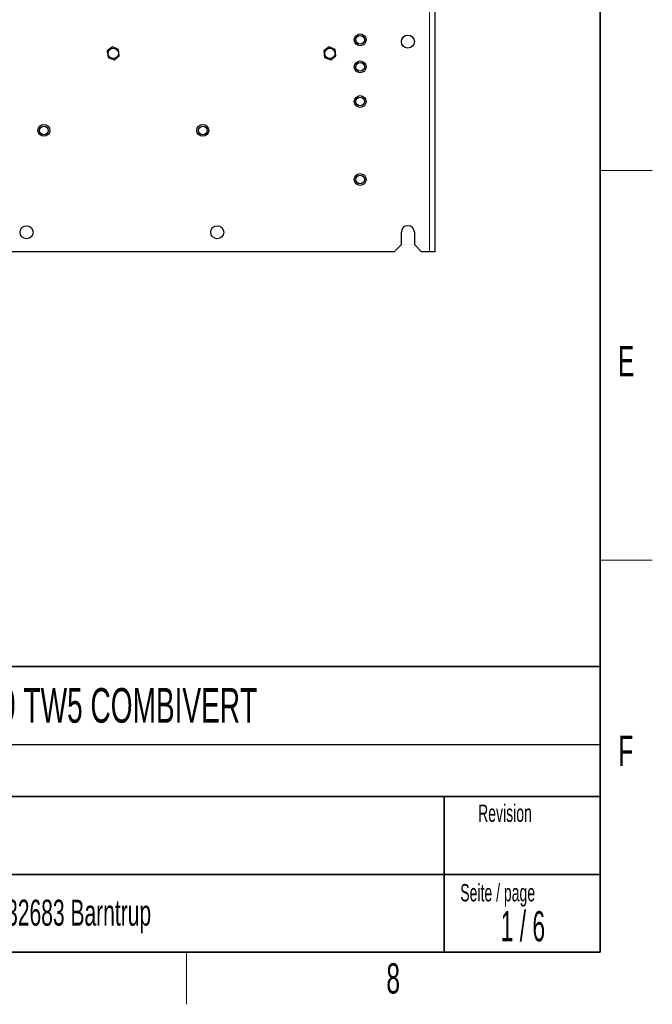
# Model space of a CAD drawing. Header units: millimetres. Extents: x 5 to 418, y 2 to 292.
# Tile 76 of 87: x 341 to 414, y 6 to 120. Entities that reach past the tile are written whole.
import ezdxf

# ---------------------------------------------------------------- set-up
doc = ezdxf.new("R2010")
doc.units = ezdxf.units.MM
doc.layers.add('SLD-0', color=7, linetype='Continuous')
doc.styles.add('SLDTEXTSTYLE0', font='TXT', dxfattribs={"width": 0.605})
doc.styles.add('SLDTEXTSTYLE1', font='TXT', dxfattribs={"width": 0.563})

msp = doc.modelspace()

# ---------------------------------------------------------------- linework, layer by layer
at = {"color": 7, "linetype": 'Continuous', "lineweight": 18}
msp.add_line((388.2908, 92.8721), (388.2908, 252.0387), dxfattribs=at)
at = {"color": 7, "linetype": 'Continuous', "lineweight": 25}
for p, q in [((388.9574, 92.8721), (388.9574, 252.0387)), ((351.6918, 116.5091), (351.0886, 116.0466)), ((351.0886, 116.0466), (351.1875, 115.2929)), ((352.394, 116.2179), (351.6918, 116.5091)), ((352.493, 115.4642), (352.394, 116.2179)), ((376.6918, 116.5091), (376.0886, 116.0466)), ((376.0886, 116.0466), (376.1875, 115.2929)), ((377.394, 116.2179), (376.6918, 116.5091)), ((377.493, 115.4642), (377.394, 116.2179)), ((351.1875, 115.2929), (351.8897, 115.0017)), ((351.8897, 115.0017), (352.493, 115.4642)), ((376.1875, 115.2929), (376.8897, 115.0017)), ((376.8897, 115.0017), (377.493, 115.4642)), ((385.0408, 93.7054), (385.0408, 95.1221)), ((386.5408, 95.1221), (386.5408, 93.7054)), ((384.2074, 92.8721), (385.0408, 93.7054)), ((386.5408, 93.7054), (387.3741, 92.8721)), ((384.2074, 92.8721), (299.3741, 92.8721)), ((388.2908, 92.8721), (387.3741, 92.8721)), ((388.9574, 92.8721), (388.2908, 92.8721))]:
    msp.add_line(p, q, dxfattribs=at)
for centre, radius in [((380.2908, 117.3221), 0.6833), ((380.2908, 117.3221), 0.5), ((385.7908, 117.1221), 0.75), ((351.7908, 115.7554), 0.6), ((376.7908, 115.7554), 0.6), ((380.2908, 114.2054), 0.6833), ((380.2908, 114.2054), 0.5), ((380.2908, 110.2054), 0.6833), ((380.2908, 110.2054), 0.5), ((343.7908, 106.8721), 0.6833), ((343.7908, 106.8721), 0.5), ((362.1241, 106.8721), 0.6833), ((362.1241, 106.8721), 0.5), ((380.2908, 101.2054), 0.6833), ((380.2908, 101.2054), 0.5), ((341.7908, 95.1221), 0.75), ((363.7908, 95.1221), 0.75)]:
    msp.add_circle(centre, radius, dxfattribs=at)
msp.add_arc((385.7908, 95.1221), 0.75, 0, 180, dxfattribs=at)
at = {"layer": 'SLD-0', "lineweight": 35}
for p, q in [((408, 12), (408, 282.5)), ((318, 45), (408, 45)), ((408, 45), (408, 12)), ((408, 30), (318, 30)), ((390, 12), (390, 30)), ((318, 21), (390, 21)), ((390, 21), (408, 21)), ((26, 12), (408, 12)), ((408, 12), (318, 12))]:
    msp.add_line(p, q, dxfattribs=at)
at = {"layer": 'SLD-0', "lineweight": 18}
for p, q in [((408, 102.25), (414, 102.25)), ((408, 57.25), (414, 57.25)), ((360.25, 6), (360.25, 12))]:
    msp.add_line(p, q, dxfattribs=at)
at = {"layer": 'SLD-0'}
msp.add_line((318, 36), (408, 36), dxfattribs=at)

# ---------------------------------------------------------------- texts
for s, insert, char_height, attachment_point, style in [('E', (410.9816, 82.0011), 3.5, 2, 'SLDTEXTSTYLE0'), ('F6-9 TW5 COMBIVERT', (333.8827, 42.5045), 4, 1, 'SLDTEXTSTYLE0'), ('F', (410.9536, 37.0011), 3.5, 2, 'SLDTEXTSTYLE0'), ('Revision', (393.8965, 29.0591), 2, 1, 'SLDTEXTSTYLE0'), ('Seite / page', (391.8391, 19.8831), 2, 1, 'SLDTEXTSTYLE0'), ('D - 32683 Barntrup', (335.5202, 18.0787), 3, 1, 'SLDTEXTSTYLE0'), ('1 / 6', (399.0669, 16.7707), 3.5, 2, 'SLDTEXTSTYLE1'), ('8', (384.1027, 10.743), 3.5, 2, 'SLDTEXTSTYLE0')]:
    msp.add_mtext(s, dxfattribs=dict(at, insert=insert, char_height=char_height, attachment_point=attachment_point, style=style))

doc.saveas('drawing.dxf')
